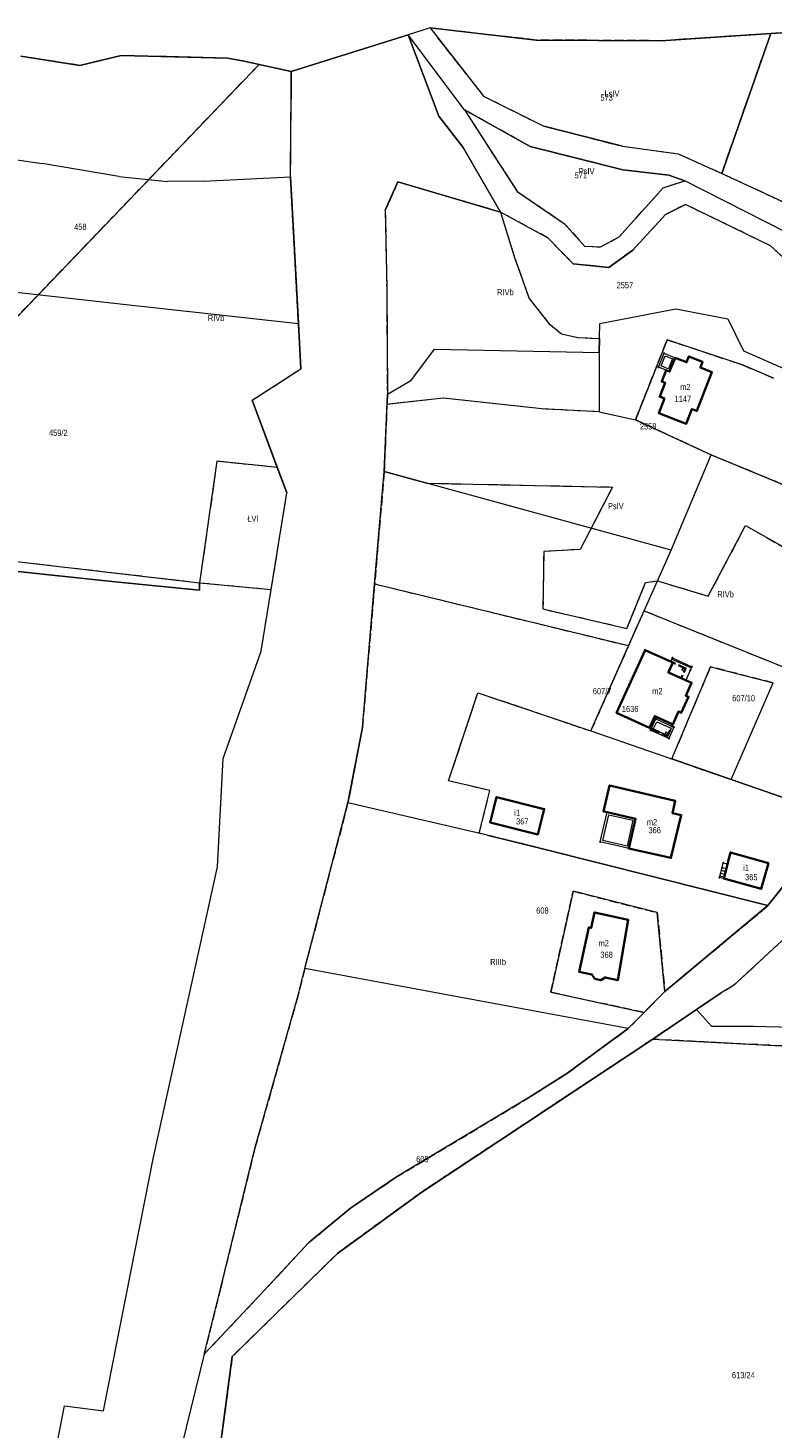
# Model space of a CAD drawing. Header units: metres. Extents: x 7496145 to 7500200, y 5498500 to 5502080.
# Tile 139 of 202: x 7498358 to 7498539, y 5501194 to 5501534. Entities that reach past the tile are written whole.
import ezdxf
from ezdxf.enums import TextEntityAlignment as Align

# ---------------------------------------------------------------- set-up
doc = ezdxf.new("R2010")
doc.units = ezdxf.units.M
doc.header["$MEASUREMENT"] = 0
for name, pattern in [('2.25_0.75', [3, 2.25, -0.75]), ('219-1000', [0]), ('3.0_0.75', [3.75, 3, -0.75]), ('egug-1000', [0])]:
    doc.linetypes.add(name, pattern=pattern)
doc.layers.get('0').update_dxf_attribs({"color": 2, "linetype": 'CONTINUOUS', "lineweight": 5})
for name, color, linetype in [('209-oznaczenie konturu klasyfikacyjnego', 7, 'CONTINUOUS'), ('211-numer działki ewidencyjnej', 7, 'CONTINUOUS'), ('217-kontur klasyfikacyjny', 7, 'CONTINUOUS'), ('218-kontur użytku gruntowego', 7, 'CONTINUOUS'), ('219-działka ewidencyjna', 7, 'CONTINUOUS'), ('310-podpora', 7, 'CONTINUOUS'), ('312-budynek ewidencyjny', 7, 'CONTINUOUS'), ('312-oznaczenie budynku ewidencyjnego', 7, 'CONTINUOUS'), ('312-oznaczenie budynku ewidencyjnego-Atr117', 7, 'CONTINUOUS'), ('352-schody', 7, 'CONTINUOUS'), ('blok - nawis', 7, 'CONTINUOUS'), ('Punkt budynku', 7, 'CONTINUOUS'), ('taras', 7, 'CONTINUOUS')]:
    doc.layers.add(name, color=color, linetype=linetype)
doc.styles.get("Standard").update_dxf_attribs({"font": 'Working1250', "width": 0.75})

# ---------------------------------------------------------------- blocks, each defined once
blk = doc.blocks.new('PUNKTBUD')
at = {"color": 0}
blk.add_circle((0, 0), 0.09, dxfattribs=at)

msp = doc.modelspace()

# ---------------------------------------------------------------- linework, layer by layer
at = {"layer": '217-kontur klasyfikacyjny', "color": 3, "linetype": '2.25_0.75', "lineweight": 18, "flags": 128}
for points in [[(7498455.63, 5501534.15), (7498468.58, 5501517.63)], [(7498470.05, 5501532.51), (7498455.63, 5501534.15)], [(7498481.38, 5501531.23), (7498470.05, 5501532.51)], [(7498511.67, 5501531.06), (7498481.38, 5501531.23)], [(7498521.19, 5501531.68), (7498511.67, 5501531.06)], [(7498538.36, 5501532.8), (7498521.19, 5501531.68)], [(7498526.45, 5501498.87), (7498538.36, 5501532.8)], [(7498546.66, 5501533.34), (7498538.36, 5501532.8)], [(7498380.68, 5501527.47), (7498370.62, 5501525.07)], [(7498406.57, 5501526.81), (7498380.68, 5501527.47)], [(7498414.13, 5501525.3), (7498348.84, 5501457.25)], [(7498370.62, 5501525.07), (7498356.32, 5501527.29)], [(7498410.51, 5501526.07), (7498406.57, 5501526.81)], [(7498414.13, 5501525.3), (7498410.51, 5501526.07)], [(7498421.91, 5501523.63), (7498414.13, 5501525.3)], [(7498421.93, 5501516.88), (7498421.91, 5501523.63)], [(7498468.58, 5501517.63), (7498483.24, 5501510.32)], [(7498421.88, 5501510.48), (7498421.93, 5501516.88)], [(7498464, 5501514.29), (7498476.76, 5501494.5)], [(7498479.92, 5501505.39), (7498464, 5501514.29)], [(7498421.78, 5501497.99), (7498421.88, 5501510.48)], [(7498483.24, 5501510.32), (7498502.39, 5501505.45)], [(7498502.47, 5501499.69), (7498479.92, 5501505.39)], [(7498502.39, 5501505.45), (7498515.85, 5501503.6)], [(7498515.85, 5501503.6), (7498526.45, 5501498.87)], [(7498423.68, 5501462.45), (7498421.78, 5501497.99)], [(7498447.81, 5501496.78), (7498444.77, 5501489.93)], [(7498472.71, 5501489.47), (7498447.81, 5501496.78)], [(7498513.59, 5501498.44), (7498502.47, 5501499.69)], [(7498512.26, 5501495.39), (7498517.47, 5501497.06)], [(7498517.47, 5501497.06), (7498513.59, 5501498.44)], [(7498526.45, 5501498.87), (7498547.36, 5501489.17)], [(7498476.76, 5501494.5), (7498488.28, 5501486.64)], [(7498501.56, 5501483.46), (7498512.26, 5501495.39)], [(7498444.77, 5501489.93), (7498445.11, 5501471.12)], [(7498517.61, 5501491.33), (7498512.82, 5501488.86)], [(7498538.31, 5501481.28), (7498517.61, 5501491.33)], [(7498472.71, 5501489.47), (7498476.07, 5501478.71)], [(7498484.34, 5501483.16), (7498472.71, 5501489.47)], [(7498488.28, 5501486.64), (7498493.1, 5501481.23)], [(7498512.82, 5501488.86), (7498504.84, 5501480.23)], [(7498490.37, 5501476.88), (7498484.34, 5501483.16)], [(7498497.04, 5501481.01), (7498501.56, 5501483.46)], [(7498493.1, 5501481.23), (7498497.04, 5501481.01)], [(7498504.84, 5501480.23), (7498499.06, 5501476.05)], [(7498543.57, 5501476.41), (7498538.31, 5501481.28)], [(7498476.07, 5501478.71), (7498479.68, 5501468.51)], [(7498499.06, 5501476.05), (7498490.37, 5501476.88)], [(7498445.11, 5501471.12), (7498445.28, 5501445.21)], [(7498479.68, 5501468.51), (7498484.51, 5501462.43)], [(7498424.27, 5501451.43), (7498423.68, 5501462.45)], [(7498484.51, 5501462.43), (7498487.53, 5501459.88)], [(7498487.53, 5501459.88), (7498491.54, 5501459.02)], [(7498491.54, 5501459.02), (7498496.77, 5501458.76)], [(7498496.77, 5501458.76), (7498496.71, 5501455.41)], [(7498505.51, 5501439.08), (7498513.21, 5501458.48)], [(7498513.21, 5501458.48), (7498531.64, 5501452.33)], [(7498496.71, 5501455.41), (7498496.71, 5501441)], [(7498412.48, 5501443.84), (7498424.27, 5501451.43)], [(7498531.64, 5501452.33), (7498539.03, 5501449.19)], [(7498418.56, 5501427.47), (7498412.48, 5501443.84)], [(7498445.18, 5501442.8), (7498444.52, 5501426.5)], [(7498445.28, 5501445.21), (7498445.18, 5501442.8)], [(7498458.86, 5501444.3), (7498445.18, 5501442.8)], [(7498482.8, 5501441.68), (7498458.86, 5501444.3)], [(7498496.71, 5501441), (7498482.8, 5501441.68)], [(7498496.71, 5501441), (7498505.51, 5501439.08)], [(7498523.91, 5501430.51), (7498505.51, 5501439.08)], [(7498403.91, 5501428.98), (7498399.69, 5501399.51)], [(7498418.56, 5501427.47), (7498403.91, 5501428.98)], [(7498551.08, 5501419.32), (7498523.91, 5501430.51)], [(7498420.86, 5501421.29), (7498418.56, 5501427.47)], [(7498444.52, 5501426.5), (7498442.18, 5501399.15)], [(7498444.52, 5501426.5), (7498454.85, 5501423.67)], [(7498454.85, 5501423.67), (7498499.91, 5501422.73)], [(7498499.91, 5501422.73), (7498492.08, 5501407.6)], [(7498417.1, 5501397.87), (7498420.86, 5501421.29)], [(7498523.19, 5501396.25), (7498532.24, 5501413.36)], [(7498532.24, 5501413.36), (7498544.85, 5501406.24)], [(7498314.89, 5501409.36), (7498399.69, 5501399.51)], [(7498326.59, 5501405.34), (7498379.18, 5501399.75)], [(7498483.25, 5501407.05), (7498483.03, 5501393.15)], [(7498492.08, 5501407.6), (7498483.25, 5501407.05)], [(7498379.18, 5501399.75), (7498399.68, 5501397.72)], [(7498399.68, 5501397.72), (7498399.69, 5501399.51)], [(7498399.69, 5501399.51), (7498417.1, 5501397.87)], [(7498442.18, 5501399.15), (7498439.21, 5501364.39)], [(7498503.83, 5501384.16), (7498442.18, 5501399.15)], [(7498503.43, 5501388.41), (7498507.96, 5501399.56)], [(7498507.96, 5501399.56), (7498510.83, 5501399.95)], [(7498510.83, 5501399.95), (7498523.19, 5501396.25)], [(7498483.03, 5501393.15), (7498503.43, 5501388.41)], [(7498503.83, 5501384.16), (7498507.61, 5501392.69)], [(7498507.61, 5501392.69), (7498563.29, 5501370.24)], [(7498494.69, 5501363.53), (7498503.83, 5501384.16)], [(7498523.69, 5501379.1), (7498514.3, 5501356.74)], [(7498538.94, 5501375.22), (7498523.69, 5501379.1)], [(7498460.15, 5501351.44), (7498467.25, 5501372.8)], [(7498467.25, 5501372.8), (7498494.69, 5501363.53)], [(7498439.21, 5501364.39), (7498435.71, 5501346.08)], [(7498514.3, 5501356.74), (7498528.71, 5501351.75)], [(7498470.17, 5501349.04), (7498460.15, 5501351.44)], [(7498528.71, 5501351.75), (7498554.86, 5501342.71)], [(7498467.58, 5501338.73), (7498470.17, 5501349.04)], [(7498435.71, 5501346.08), (7498425.2, 5501305.89)], [(7498469.53, 5501338.22), (7498467.58, 5501338.73)], [(7498482.58, 5501334.99), (7498469.53, 5501338.22)], [(7498523.78, 5501324.62), (7498482.58, 5501334.99)], [(7498484.97, 5501300.12), (7498490.38, 5501324.62)], [(7498490.38, 5501324.62), (7498510.8, 5501319.43)], [(7498537.66, 5501321.13), (7498523.78, 5501324.62)], [(7498512.63, 5501300.27), (7498537.66, 5501321.13)], [(7498510.8, 5501319.43), (7498512.63, 5501300.27)], [(7498545.28, 5501316.46), (7498529.28, 5501301.73)], [(7498425.2, 5501305.89), (7498423.51, 5501299.04)], [(7498507.58, 5501295.17), (7498484.97, 5501300.12)], [(7498526.33, 5501299.95), (7498520.29, 5501295.88)], [(7498529.28, 5501301.73), (7498526.33, 5501299.95)], [(7498423.51, 5501299.04), (7498413.11, 5501262.17)], [(7498503.73, 5501291.28), (7498507.58, 5501295.17)], [(7498520.29, 5501295.88), (7498509.69, 5501288.71)], [(7498488.85, 5501280.37), (7498503.73, 5501291.28)], [(7498509.69, 5501288.71), (7498453.61, 5501251.6)], [(7498547.18, 5501286.76), (7498509.69, 5501288.71)], [(7498479.39, 5501274.39), (7498488.85, 5501280.37)], [(7498447.26, 5501255.11), (7498479.39, 5501274.39)], [(7498413.11, 5501262.17), (7498404.81, 5501228.48)], [(7498436.36, 5501247.73), (7498447.26, 5501255.11)], [(7498453.61, 5501251.6), (7498433.14, 5501236.71)], [(7498426.22, 5501239.35), (7498436.36, 5501247.73)], [(7498414.26, 5501226.47), (7498426.22, 5501239.35)], [(7498433.14, 5501236.71), (7498407.62, 5501211.67)], [(7498404.81, 5501228.48), (7498400.81, 5501212.27)], [(7498400.81, 5501212.27), (7498414.26, 5501226.47)], [(7498407.62, 5501211.67), (7498397.49, 5501135.35)]]:
    msp.add_lwpolyline(points, dxfattribs=at)
at = {"layer": '218-kontur użytku gruntowego', "color": 3, "linetype": 'egug-1000', "lineweight": 18, "flags": 128}
for points in [[(7498455.63, 5501534.15), (7498450.33, 5501532.5)], [(7498455.63, 5501534.15), (7498468.58, 5501517.63)], [(7498470.05, 5501532.51), (7498455.63, 5501534.15)], [(7498450.33, 5501532.5), (7498421.91, 5501523.63)], [(7498457.74, 5501512.75), (7498450.33, 5501532.5)], [(7498464, 5501514.29), (7498450.33, 5501532.5)], [(7498481.38, 5501531.23), (7498470.05, 5501532.51)], [(7498511.67, 5501531.06), (7498481.38, 5501531.23)], [(7498521.19, 5501531.68), (7498511.67, 5501531.06)], [(7498538.36, 5501532.8), (7498521.19, 5501531.68)], [(7498538.36, 5501532.8), (7498526.45, 5501498.87)], [(7498546.66, 5501533.34), (7498538.36, 5501532.8)], [(7498380.68, 5501527.47), (7498370.62, 5501525.07)], [(7498406.57, 5501526.81), (7498380.68, 5501527.47)], [(7498414.13, 5501525.3), (7498348.84, 5501457.25)], [(7498370.62, 5501525.07), (7498356.32, 5501527.29)], [(7498410.51, 5501526.07), (7498406.57, 5501526.81)], [(7498414.13, 5501525.3), (7498410.51, 5501526.07)], [(7498421.91, 5501523.63), (7498414.13, 5501525.3)], [(7498421.93, 5501516.88), (7498421.91, 5501523.63)], [(7498468.58, 5501517.63), (7498483.24, 5501510.32)], [(7498421.88, 5501510.48), (7498421.93, 5501516.88)], [(7498464, 5501514.29), (7498476.76, 5501494.5)], [(7498479.92, 5501505.39), (7498464, 5501514.29)], [(7498421.78, 5501497.99), (7498421.88, 5501510.48)], [(7498463.64, 5501505.13), (7498457.74, 5501512.75)], [(7498483.24, 5501510.32), (7498502.39, 5501505.45)], [(7498472.71, 5501489.47), (7498463.64, 5501505.13)], [(7498502.47, 5501499.69), (7498479.92, 5501505.39)], [(7498502.39, 5501505.45), (7498515.85, 5501503.6)], [(7498515.85, 5501503.6), (7498526.45, 5501498.87)], [(7498423.68, 5501462.45), (7498421.78, 5501497.99)], [(7498447.81, 5501496.78), (7498444.77, 5501489.93)], [(7498472.71, 5501489.47), (7498447.81, 5501496.78)], [(7498513.59, 5501498.44), (7498502.47, 5501499.69)], [(7498512.26, 5501495.39), (7498517.47, 5501497.06)], [(7498517.47, 5501497.06), (7498513.59, 5501498.44)], [(7498542.16, 5501484.51), (7498517.47, 5501497.06)], [(7498526.45, 5501498.87), (7498547.36, 5501489.17)], [(7498476.76, 5501494.5), (7498488.28, 5501486.64)], [(7498501.56, 5501483.46), (7498512.26, 5501495.39)], [(7498444.77, 5501489.93), (7498445.11, 5501471.12)], [(7498517.61, 5501491.33), (7498512.82, 5501488.86)], [(7498538.31, 5501481.28), (7498517.61, 5501491.33)], [(7498472.71, 5501489.47), (7498476.07, 5501478.71)], [(7498484.34, 5501483.16), (7498472.71, 5501489.47)], [(7498488.28, 5501486.64), (7498493.1, 5501481.23)], [(7498512.82, 5501488.86), (7498504.84, 5501480.23)], [(7498490.37, 5501476.88), (7498484.34, 5501483.16)], [(7498497.04, 5501481.01), (7498501.56, 5501483.46)], [(7498493.1, 5501481.23), (7498497.04, 5501481.01)], [(7498504.84, 5501480.23), (7498499.06, 5501476.05)], [(7498543.57, 5501476.41), (7498538.31, 5501481.28)], [(7498476.07, 5501478.71), (7498479.68, 5501468.51)], [(7498499.06, 5501476.05), (7498490.37, 5501476.88)], [(7498445.11, 5501471.12), (7498445.28, 5501445.21)], [(7498479.68, 5501468.51), (7498484.51, 5501462.43)], [(7498424.27, 5501451.43), (7498423.68, 5501462.45)], [(7498484.51, 5501462.43), (7498487.53, 5501459.88)], [(7498487.53, 5501459.88), (7498491.54, 5501459.02)], [(7498491.54, 5501459.02), (7498496.77, 5501458.76)], [(7498496.77, 5501458.76), (7498496.71, 5501455.41)], [(7498513.21, 5501458.48), (7498505.51, 5501439.08)], [(7498531.64, 5501452.33), (7498513.21, 5501458.48)], [(7498496.71, 5501455.41), (7498496.71, 5501441)], [(7498412.48, 5501443.84), (7498424.27, 5501451.43)], [(7498539.03, 5501449.19), (7498531.64, 5501452.33)], [(7498418.56, 5501427.47), (7498412.48, 5501443.84)], [(7498445.18, 5501442.8), (7498444.52, 5501426.5)], [(7498445.28, 5501445.21), (7498445.18, 5501442.8)], [(7498458.86, 5501444.3), (7498445.18, 5501442.8)], [(7498482.8, 5501441.68), (7498458.86, 5501444.3)], [(7498496.71, 5501441), (7498482.8, 5501441.68)], [(7498496.71, 5501441), (7498505.51, 5501439.08)], [(7498505.51, 5501439.08), (7498523.91, 5501430.51)], [(7498403.91, 5501428.98), (7498399.69, 5501399.51)], [(7498418.56, 5501427.47), (7498403.91, 5501428.98)], [(7498523.91, 5501430.51), (7498551.08, 5501419.32)], [(7498420.86, 5501421.29), (7498418.56, 5501427.47)], [(7498442.18, 5501399.15), (7498444.52, 5501426.5)], [(7498444.52, 5501426.5), (7498454.85, 5501423.67)], [(7498454.85, 5501423.67), (7498499.91, 5501422.73)], [(7498499.91, 5501422.73), (7498492.08, 5501407.6)], [(7498417.1, 5501397.87), (7498420.86, 5501421.29)], [(7498523.19, 5501396.25), (7498532.24, 5501413.36)], [(7498532.24, 5501413.36), (7498544.85, 5501406.24)], [(7498314.89, 5501409.36), (7498399.69, 5501399.51)], [(7498379.18, 5501399.75), (7498326.59, 5501405.34)], [(7498483.25, 5501407.05), (7498483.03, 5501393.15)], [(7498492.08, 5501407.6), (7498483.25, 5501407.05)], [(7498399.68, 5501397.72), (7498379.18, 5501399.75)], [(7498399.69, 5501399.51), (7498399.68, 5501397.72)], [(7498399.69, 5501399.51), (7498417.1, 5501397.87)], [(7498439.21, 5501364.39), (7498442.18, 5501399.15)], [(7498503.83, 5501384.16), (7498442.18, 5501399.15)], [(7498503.43, 5501388.41), (7498507.96, 5501399.56)], [(7498507.96, 5501399.56), (7498510.83, 5501399.95)], [(7498510.83, 5501399.95), (7498523.19, 5501396.25)], [(7498414.61, 5501382.86), (7498417.1, 5501397.87)], [(7498483.03, 5501393.15), (7498503.43, 5501388.41)], [(7498503.83, 5501384.16), (7498507.61, 5501392.69)], [(7498507.61, 5501392.69), (7498563.29, 5501370.24)], [(7498405.44, 5501356.83), (7498414.61, 5501382.86)], [(7498494.69, 5501363.53), (7498503.83, 5501384.16)], [(7498514.3, 5501356.74), (7498523.69, 5501379.1)], [(7498523.69, 5501379.1), (7498538.94, 5501375.22)], [(7498460.15, 5501351.44), (7498467.25, 5501372.8)], [(7498467.25, 5501372.8), (7498494.69, 5501363.53)], [(7498435.71, 5501346.08), (7498439.21, 5501364.39)], [(7498404.02, 5501330.52), (7498405.44, 5501356.83)], [(7498528.71, 5501351.75), (7498514.3, 5501356.74)], [(7498470.17, 5501349.04), (7498460.15, 5501351.44)], [(7498554.86, 5501342.71), (7498528.71, 5501351.75)], [(7498467.58, 5501338.73), (7498470.17, 5501349.04)], [(7498425.2, 5501305.89), (7498435.71, 5501346.08)], [(7498469.53, 5501338.22), (7498467.58, 5501338.73)], [(7498482.58, 5501334.99), (7498469.53, 5501338.22)], [(7498523.78, 5501324.62), (7498482.58, 5501334.99)], [(7498388.5, 5501260.11), (7498404.02, 5501330.52)], [(7498546.99, 5501332.84), (7498537.66, 5501321.13)], [(7498490.38, 5501324.62), (7498484.97, 5501300.12)], [(7498510.8, 5501319.43), (7498490.38, 5501324.62)], [(7498537.66, 5501321.13), (7498523.78, 5501324.62)], [(7498537.66, 5501321.13), (7498512.63, 5501300.27)], [(7498512.63, 5501300.27), (7498510.8, 5501319.43)], [(7498545.28, 5501316.46), (7498529.28, 5501301.73)], [(7498423.51, 5501299.04), (7498425.2, 5501305.89)], [(7498484.97, 5501300.12), (7498507.58, 5501295.17)], [(7498507.58, 5501295.17), (7498512.63, 5501300.27)], [(7498526.33, 5501299.95), (7498520.29, 5501295.88)], [(7498529.28, 5501301.73), (7498526.33, 5501299.95)], [(7498413.11, 5501262.17), (7498423.51, 5501299.04)], [(7498507.58, 5501295.17), (7498503.73, 5501291.28)], [(7498520.29, 5501295.88), (7498509.69, 5501288.71)], [(7498503.73, 5501291.28), (7498488.85, 5501280.37)], [(7498509.69, 5501288.71), (7498453.61, 5501251.6)], [(7498509.69, 5501288.71), (7498547.18, 5501286.76)], [(7498488.85, 5501280.37), (7498479.39, 5501274.39)], [(7498479.39, 5501274.39), (7498447.26, 5501255.11)], [(7498376.38, 5501198.49), (7498388.5, 5501260.11)], [(7498404.81, 5501228.48), (7498413.11, 5501262.17)], [(7498447.26, 5501255.11), (7498436.36, 5501247.73)], [(7498453.61, 5501251.6), (7498433.14, 5501236.71)], [(7498436.36, 5501247.73), (7498426.22, 5501239.35)], [(7498426.22, 5501239.35), (7498414.26, 5501226.47)], [(7498433.14, 5501236.71), (7498407.62, 5501211.67)], [(7498400.81, 5501212.27), (7498404.81, 5501228.48)], [(7498414.26, 5501226.47), (7498400.81, 5501212.27)], [(7498400.81, 5501212.27), (7498395.36, 5501190.19)], [(7498407.62, 5501211.67), (7498397.49, 5501135.35)], [(7498356.96, 5501148.57), (7498366.88, 5501199.73)], [(7498366.88, 5501199.73), (7498376.38, 5501198.49)]]:
    msp.add_lwpolyline(points, dxfattribs=at)
at = {"layer": '219-działka ewidencyjna', "color": 3, "linetype": '219-1000', "lineweight": 18, "flags": 128}
for points in [[(7498455.63, 5501534.15), (7498450.33, 5501532.5)], [(7498455.63, 5501534.15), (7498468.58, 5501517.63)], [(7498455.63, 5501534.15), (7498481.38, 5501531.23)], [(7498421.91, 5501523.63), (7498450.33, 5501532.5)], [(7498464, 5501514.29), (7498450.33, 5501532.5)], [(7498450.33, 5501532.5), (7498457.74, 5501512.75)], [(7498481.38, 5501531.23), (7498511.67, 5501531.06)], [(7498511.67, 5501531.06), (7498538.36, 5501532.8)], [(7498526.45, 5501498.87), (7498538.36, 5501532.8)], [(7498538.36, 5501532.8), (7498546.66, 5501533.34)], [(7498370.62, 5501525.07), (7498380.68, 5501527.47)], [(7498380.68, 5501527.47), (7498406.57, 5501526.81)], [(7498356.32, 5501527.29), (7498370.62, 5501525.07)], [(7498406.57, 5501526.81), (7498410.51, 5501526.07)], [(7498410.51, 5501526.07), (7498421.91, 5501523.63)], [(7498421.91, 5501523.63), (7498421.93, 5501516.88)], [(7498468.58, 5501517.63), (7498483.24, 5501510.32)], [(7498421.78, 5501497.99), (7498421.93, 5501516.88)], [(7498464, 5501514.29), (7498479.92, 5501505.39)], [(7498464, 5501514.29), (7498476.76, 5501494.5)], [(7498457.74, 5501512.75), (7498463.64, 5501505.13)], [(7498502.39, 5501505.45), (7498483.24, 5501510.32)], [(7498463.64, 5501505.13), (7498472.71, 5501489.47)], [(7498479.92, 5501505.39), (7498502.47, 5501499.69)], [(7498502.39, 5501505.45), (7498515.85, 5501503.6)], [(7498515.85, 5501503.6), (7498526.45, 5501498.87)], [(7498347.93, 5501503.18), (7498361.49, 5501501.3)], [(7498380.12, 5501498.14), (7498361.49, 5501501.3)], [(7498380.12, 5501498.14), (7498391.88, 5501496.92)], [(7498400.57, 5501496.97), (7498391.88, 5501496.92)], [(7498400.57, 5501496.97), (7498421.78, 5501497.99)], [(7498421.78, 5501497.99), (7498423.68, 5501462.45)], [(7498444.77, 5501489.93), (7498447.81, 5501496.78)], [(7498447.81, 5501496.78), (7498472.71, 5501489.47)], [(7498502.47, 5501499.69), (7498513.59, 5501498.44)], [(7498512.26, 5501495.39), (7498517.47, 5501497.06)], [(7498513.59, 5501498.44), (7498517.47, 5501497.06)], [(7498542.16, 5501484.51), (7498517.47, 5501497.06)], [(7498526.45, 5501498.87), (7498547.36, 5501489.17)], [(7498476.76, 5501494.5), (7498488.28, 5501486.64)], [(7498501.56, 5501483.46), (7498512.26, 5501495.39)], [(7498444.77, 5501489.93), (7498445.11, 5501471.12)], [(7498512.82, 5501488.86), (7498517.61, 5501491.33)], [(7498538.31, 5501481.28), (7498517.61, 5501491.33)], [(7498484.34, 5501483.16), (7498472.71, 5501489.47)], [(7498488.28, 5501486.64), (7498493.1, 5501481.23)], [(7498504.84, 5501480.23), (7498512.82, 5501488.86)], [(7498490.37, 5501476.88), (7498484.34, 5501483.16)], [(7498497.04, 5501481.01), (7498501.56, 5501483.46)], [(7498493.1, 5501481.23), (7498497.04, 5501481.01)], [(7498499.06, 5501476.05), (7498504.84, 5501480.23)], [(7498538.31, 5501481.28), (7498543.57, 5501476.41)], [(7498490.37, 5501476.88), (7498499.06, 5501476.05)], [(7498350.82, 5501470.48), (7498380.4, 5501467.2)], [(7498445.11, 5501471.12), (7498445.28, 5501445.21)], [(7498380.4, 5501467.2), (7498423.68, 5501462.45)], [(7498496.84, 5501462.41), (7498515.31, 5501466)], [(7498515.31, 5501466), (7498527.91, 5501463.57)], [(7498527.91, 5501463.57), (7498531.76, 5501455.82)], [(7498423.68, 5501462.45), (7498424.27, 5501451.43)], [(7498496.71, 5501455.41), (7498496.84, 5501462.41)], [(7498451, 5501448.5), (7498456.73, 5501456.23)], [(7498456.73, 5501456.23), (7498496.71, 5501455.41)], [(7498531.76, 5501455.82), (7498548.7, 5501448.38)], [(7498412.48, 5501443.84), (7498424.27, 5501451.43)], [(7498451, 5501448.5), (7498445.28, 5501445.21)], [(7498412.48, 5501443.84), (7498420.86, 5501421.29)], [(7498444.52, 5501426.5), (7498445.28, 5501445.21)], [(7498514.14, 5501407.4), (7498523.91, 5501430.51)], [(7498523.91, 5501430.51), (7498555.66, 5501417.44)], [(7498439.21, 5501364.39), (7498444.52, 5501426.5)], [(7498514.14, 5501407.4), (7498444.52, 5501426.5)], [(7498417.1, 5501397.87), (7498420.86, 5501421.29)], [(7498314.89, 5501409.36), (7498399.69, 5501399.51)], [(7498326.59, 5501405.34), (7498379.18, 5501399.75)], [(7498507.61, 5501392.69), (7498514.14, 5501407.4)], [(7498379.18, 5501399.75), (7498399.68, 5501397.72)], [(7498399.68, 5501397.72), (7498399.69, 5501399.51)], [(7498399.69, 5501399.51), (7498417.1, 5501397.87)], [(7498414.61, 5501382.86), (7498417.1, 5501397.87)], [(7498494.69, 5501363.53), (7498507.61, 5501392.69)], [(7498507.61, 5501392.69), (7498563.29, 5501370.24)], [(7498405.44, 5501356.83), (7498414.61, 5501382.86)], [(7498528.71, 5501351.75), (7498538.94, 5501375.22)], [(7498439.21, 5501364.39), (7498435.71, 5501346.08)], [(7498494.69, 5501363.53), (7498528.71, 5501351.75)], [(7498404.02, 5501330.52), (7498405.44, 5501356.83)], [(7498528.71, 5501351.75), (7498554.86, 5501342.71)], [(7498425.2, 5501305.89), (7498435.71, 5501346.08)], [(7498469.53, 5501338.22), (7498435.71, 5501346.08)], [(7498537.66, 5501321.13), (7498554.86, 5501342.71)], [(7498469.53, 5501338.22), (7498482.58, 5501334.99)], [(7498482.58, 5501334.99), (7498537.66, 5501321.13)], [(7498388.5, 5501260.11), (7498404.02, 5501330.52)], [(7498512.63, 5501300.27), (7498537.66, 5501321.13)], [(7498529.28, 5501301.73), (7498545.28, 5501316.46)], [(7498423.51, 5501299.04), (7498425.2, 5501305.89)], [(7498503.73, 5501291.28), (7498425.2, 5501305.89)], [(7498503.73, 5501291.28), (7498512.63, 5501300.27)], [(7498520.29, 5501295.88), (7498526.33, 5501299.95)], [(7498529.28, 5501301.73), (7498526.33, 5501299.95)], [(7498413.11, 5501262.17), (7498423.51, 5501299.04)], [(7498509.69, 5501288.71), (7498520.29, 5501295.88)], [(7498520.29, 5501295.88), (7498523.98, 5501291.9)], [(7498488.85, 5501280.37), (7498503.73, 5501291.28)], [(7498523.98, 5501291.9), (7498534.18, 5501291.86)], [(7498534.18, 5501291.86), (7498549.95, 5501291.45)], [(7498453.61, 5501251.6), (7498509.69, 5501288.71)], [(7498509.69, 5501288.71), (7498547.18, 5501286.76)], [(7498479.39, 5501274.39), (7498488.85, 5501280.37)], [(7498479.39, 5501274.39), (7498447.26, 5501255.11)], [(7498376.38, 5501198.49), (7498388.5, 5501260.11)], [(7498404.81, 5501228.48), (7498413.11, 5501262.17)], [(7498436.36, 5501247.73), (7498447.26, 5501255.11)], [(7498433.14, 5501236.71), (7498453.61, 5501251.6)], [(7498426.22, 5501239.35), (7498436.36, 5501247.73)], [(7498414.26, 5501226.47), (7498426.22, 5501239.35)], [(7498407.62, 5501211.67), (7498433.14, 5501236.71)], [(7498400.81, 5501212.27), (7498404.81, 5501228.48)], [(7498400.81, 5501212.27), (7498414.26, 5501226.47)], [(7498400.81, 5501212.27), (7498395.36, 5501190.19)], [(7498397.49, 5501135.35), (7498407.62, 5501211.67)], [(7498356.96, 5501148.57), (7498366.88, 5501199.73)], [(7498366.88, 5501199.73), (7498376.38, 5501198.49)]]:
    msp.add_lwpolyline(points, dxfattribs=at)
at = {"layer": '310-podpora', "color": 7, "linetype": 'Continuous', "lineweight": 18, "flags": 128}
for points in [[(7498517.12, 5501378.96), (7498517.67, 5501378.71), (7498517.42, 5501378.15), (7498516.87, 5501378.4)], [(7498513.26, 5501362.37), (7498513.52, 5501362.91), (7498512.97, 5501363.18), (7498512.71, 5501362.64)]]:
    msp.add_lwpolyline(points, close=True, dxfattribs=at)
at = {"layer": '312-budynek ewidencyjny', "color": 7, "linetype": 'Continuous', "lineweight": 35, "flags": 128}
for points in [[(7498513.79, 5501450.78), (7498515.11, 5501454.09)], [(7498515.11, 5501454.09), (7498517.93, 5501453.03)], [(7498517.93, 5501453.03), (7498518.45, 5501454.42)], [(7498518.45, 5501454.42), (7498521.79, 5501453.13)], [(7498521.79, 5501453.13), (7498521.27, 5501451.74)], [(7498511.91, 5501448.32), (7498512.99, 5501451.07)], [(7498512.99, 5501451.07), (7498513.79, 5501450.78)], [(7498524.04, 5501450.63), (7498520.38, 5501441.2)], [(7498521.27, 5501451.74), (7498524.04, 5501450.63)], [(7498511.4, 5501444.67), (7498512.71, 5501448)], [(7498512.71, 5501448), (7498511.91, 5501448.32)], [(7498511.19, 5501440.69), (7498512.52, 5501444.24)], [(7498512.52, 5501444.24), (7498511.4, 5501444.67)], [(7498517.82, 5501438.11), (7498511.19, 5501440.69)], [(7498519.21, 5501441.61), (7498517.82, 5501438.11)], [(7498520.38, 5501441.2), (7498519.21, 5501441.61)], [(7498500.93, 5501367.92), (7498507.82, 5501383.17)], [(7498507.82, 5501383.17), (7498514.58, 5501380.11)], [(7498514.58, 5501380.11), (7498513.5, 5501377.73)], [(7498513.5, 5501377.73), (7498519.13, 5501375.19)], [(7498519.13, 5501375.19), (7498517.73, 5501372.09)], [(7498518.36, 5501371.8), (7498516.61, 5501367.95)], [(7498517.73, 5501372.09), (7498518.36, 5501371.8)], [(7498508.92, 5501364.31), (7498500.93, 5501367.92)], [(7498515.96, 5501368.22), (7498514.57, 5501365.12)], [(7498516.61, 5501367.95), (7498515.96, 5501368.22)], [(7498510.17, 5501367.1), (7498508.92, 5501364.31)], [(7498514.57, 5501365.12), (7498510.17, 5501367.1)], [(7498470.22, 5501341.32), (7498471.76, 5501347.48)], [(7498471.76, 5501347.48), (7498483.37, 5501344.58)], [(7498497.77, 5501344), (7498499.21, 5501350.28)], [(7498499.21, 5501350.28), (7498515.18, 5501346.58)], [(7498483.37, 5501344.58), (7498481.82, 5501338.42)], [(7498498.66, 5501343.8), (7498497.77, 5501344)], [(7498515.18, 5501346.58), (7498514.52, 5501343.57)], [(7498481.82, 5501338.42), (7498470.22, 5501341.32)], [(7498505.49, 5501342.22), (7498498.66, 5501343.8)], [(7498503.87, 5501334.99), (7498505.49, 5501342.22)], [(7498516.6, 5501343.08), (7498514.11, 5501332.74)], [(7498514.52, 5501343.57), (7498516.6, 5501343.08)], [(7498514.11, 5501332.74), (7498503.87, 5501334.99)], [(7498527.85, 5501331.25), (7498528.57, 5501334.03)], [(7498528.57, 5501334.03), (7498537.76, 5501331.46)], [(7498527.58, 5501330.15), (7498527.85, 5501331.25)], [(7498537.76, 5501331.46), (7498536.02, 5501325.18)], [(7498526.94, 5501327.68), (7498527.58, 5501330.15)], [(7498536.02, 5501325.18), (7498526.94, 5501327.68)], [(7498494.77, 5501315.73), (7498495.57, 5501319.45)], [(7498495.57, 5501319.45), (7498503.73, 5501317.68)], [(7498503.73, 5501317.68), (7498501.2, 5501303.04)], [(7498491.87, 5501305.05), (7498494.21, 5501315.85)], [(7498494.21, 5501315.85), (7498494.77, 5501315.73)], [(7498494.93, 5501304.39), (7498491.87, 5501305.05)], [(7498495.65, 5501303.34), (7498494.93, 5501304.39)], [(7498497.07, 5501303.03), (7498495.65, 5501303.34)], [(7498498.14, 5501303.7), (7498497.07, 5501303.03)], [(7498501.2, 5501303.04), (7498498.14, 5501303.7)]]:
    msp.add_lwpolyline(points, dxfattribs=at)
at = {"layer": '352-schody', "color": 7, "linetype": 'Continuous', "lineweight": 18, "flags": 128}
for points in [[(7498514.06, 5501380.35), (7498514.48, 5501381.27), (7498519.21, 5501379.13), (7498518.79, 5501378.2), (7498517.71, 5501375.83), (7498513.5, 5501377.73), (7498514.58, 5501380.11)], [(7498514.06, 5501380.35), (7498514.48, 5501381.27), (7498519.21, 5501379.13), (7498518.79, 5501378.2), (7498517.71, 5501375.83), (7498513.5, 5501377.73), (7498514.58, 5501380.11)], [(7498525.91, 5501327.94), (7498526.55, 5501330.42), (7498526.83, 5501331.53), (7498527.85, 5501331.25), (7498527.58, 5501330.15), (7498526.94, 5501327.68)], [(7498525.91, 5501327.94), (7498526.55, 5501330.42), (7498526.83, 5501331.53), (7498527.85, 5501331.25), (7498527.58, 5501330.15), (7498526.94, 5501327.68)]]:
    msp.add_lwpolyline(points, close=True, dxfattribs=at)
for points in [[(7498514.33, 5501380.95), (7498519.07, 5501378.81)], [(7498527.55, 5501330.05), (7498526.52, 5501330.31)], [(7498527.03, 5501328.01), (7498526, 5501328.28)], [(7498527.2, 5501328.69), (7498526.17, 5501328.96)], [(7498527.38, 5501329.37), (7498526.35, 5501329.63)]]:
    msp.add_lwpolyline(points, dxfattribs=at)
at = {"layer": 'blok - nawis', "color": 7, "linetype": '3.0_0.75', "lineweight": 35, "flags": 128}
for points in [[(7498516.6, 5501376.33), (7498513.5, 5501377.73), (7498514.58, 5501380.11), (7498517.68, 5501378.71)], [(7498514.57, 5501365.12), (7498510.17, 5501367.1), (7498508.92, 5501364.31), (7498513.32, 5501362.33)]]:
    msp.add_lwpolyline(points, close=True, dxfattribs=at)
at = {"layer": 'taras', "color": 0, "lineweight": 18}
for p, q in [((7498511.11, 5501451.85), (7498512.44, 5501455.19)), ((7498511.76, 5501452.12), (7498512.72, 5501454.54)), ((7498512.44, 5501455.19), (7498515.11, 5501454.09)), ((7498512.72, 5501454.54), (7498514.46, 5501453.82)), ((7498514.46, 5501453.82), (7498513.51, 5501451.41)), ((7498515.11, 5501454.09), (7498513.79, 5501450.78)), ((7498512.99, 5501451.07), (7498511.11, 5501451.85)), ((7498513.17, 5501451.54), (7498511.76, 5501452.12)), ((7498513.79, 5501450.78), (7498512.99, 5501451.07)), ((7498513.51, 5501451.41), (7498513.17, 5501451.54)), ((7498509.18, 5501363.68), (7498510.42, 5501366.44)), ((7498509.84, 5501363.93), (7498510.67, 5501365.78)), ((7498510.42, 5501366.44), (7498514.83, 5501364.45)), ((7498510.67, 5501365.78), (7498514.17, 5501364.2)), ((7498514.17, 5501364.2), (7498513.34, 5501362.35)), ((7498514.83, 5501364.45), (7498513.59, 5501361.69)), ((7498513.59, 5501361.69), (7498509.18, 5501363.68)), ((7498513.34, 5501362.35), (7498509.84, 5501363.93)), ((7498496.97, 5501336.58), (7498498.66, 5501343.8)), ((7498497.57, 5501336.95), (7498499.03, 5501343.2)), ((7498498.66, 5501343.8), (7498505.49, 5501342.22)), ((7498499.03, 5501343.2), (7498504.89, 5501341.84)), ((7498504.89, 5501341.84), (7498503.49, 5501335.59)), ((7498505.49, 5501342.22), (7498503.87, 5501334.99)), ((7498503.87, 5501334.99), (7498496.97, 5501336.58)), ((7498503.49, 5501335.59), (7498497.57, 5501336.95))]:
    msp.add_line(p, q, dxfattribs=at)

# ---------------------------------------------------------------- block references
at = {"layer": 'Punkt budynku', "color": 5, "linetype": 'Continuous', "lineweight": 13}
for p in [(7498512.44, 5501455.19), (7498515.11, 5501454.09), (7498517.93, 5501453.03), (7498518.45, 5501454.42), (7498521.79, 5501453.13), (7498511.11, 5501451.85), (7498512.99, 5501451.07), (7498513.79, 5501450.78), (7498521.27, 5501451.74), (7498524.04, 5501450.63), (7498511.91, 5501448.32), (7498512.71, 5501448), (7498511.4, 5501444.67), (7498512.52, 5501444.24), (7498511.19, 5501440.69), (7498519.21, 5501441.61), (7498520.38, 5501441.2), (7498517.82, 5501438.11), (7498507.82, 5501383.17), (7498514.48, 5501381.27), (7498513.5, 5501377.73), (7498514.06, 5501380.35), (7498514.58, 5501380.11), (7498516.87, 5501378.4), (7498517.12, 5501378.96), (7498517.42, 5501378.15), (7498517.67, 5501378.71), (7498517.68, 5501378.71), (7498518.79, 5501378.2), (7498519.21, 5501379.13), (7498516.6, 5501376.33), (7498517.71, 5501375.83), (7498519.13, 5501375.19), (7498517.73, 5501372.09), (7498518.36, 5501371.8), (7498500.93, 5501367.92), (7498515.96, 5501368.22), (7498516.61, 5501367.95), (7498508.92, 5501364.31), (7498510.17, 5501367.1), (7498510.42, 5501366.44), (7498514.57, 5501365.12), (7498514.83, 5501364.45), (7498509.18, 5501363.68), (7498512.71, 5501362.64), (7498512.97, 5501363.18), (7498513.26, 5501362.37), (7498513.32, 5501362.33), (7498513.52, 5501362.91), (7498513.59, 5501361.69), (7498471.76, 5501347.48), (7498499.21, 5501350.28), (7498483.37, 5501344.58), (7498497.77, 5501344), (7498498.66, 5501343.8), (7498515.18, 5501346.58), (7498470.22, 5501341.32), (7498505.49, 5501342.22), (7498514.52, 5501343.57), (7498516.6, 5501343.08), (7498481.82, 5501338.42), (7498496.97, 5501336.58), (7498503.87, 5501334.99), (7498528.57, 5501334.03), (7498514.11, 5501332.74), (7498526.55, 5501330.42), (7498526.83, 5501331.53), (7498527.58, 5501330.15), (7498527.85, 5501331.25), (7498537.76, 5501331.46), (7498525.91, 5501327.94), (7498526.94, 5501327.68), (7498536.02, 5501325.18), (7498495.57, 5501319.45), (7498503.73, 5501317.68), (7498494.21, 5501315.85), (7498494.77, 5501315.73), (7498491.87, 5501305.05), (7498494.93, 5501304.39), (7498495.65, 5501303.34), (7498497.07, 5501303.03), (7498498.14, 5501303.7), (7498501.2, 5501303.04)]:
    msp.add_blockref('PUNKTBUD', p, dxfattribs=at)

# ---------------------------------------------------------------- texts
at = {"layer": '209-oznaczenie konturu klasyfikacyjnego', "color": 3, "linetype": 'Continuous', "lineweight": 18, "width": 0.79}
for s, p in [('LsIV', (7498498, 5501517.51)), ('PsIV', (7498491.74, 5501498.65)), ('RIVb', (7498471.92, 5501469.28)), ('RIVb', (7498401.69, 5501463.01)), ('PsIV', (7498498.83, 5501417.36)), ('ŁVI', (7498411.28, 5501414.32)), ('RIVb', (7498525.37, 5501395.96)), ('RIIIb', (7498470.24, 5501306.71))]:
    msp.add_text(s, height=1.5, dxfattribs=at).set_placement(p)
at = {"layer": '211-numer działki ewidencyjnej', "color": 3, "linetype": 'Continuous', "lineweight": 18, "width": 0.79}
for s, p in [('573', (7498497, 5501516.51)), ('571', (7498490.74, 5501497.65)), ('458', (7498369.24, 5501485.14)), ('2557', (7498500.92, 5501470.98)), ('459/2', (7498363.13, 5501435.15)), ('2558', (7498506.58, 5501436.7)), ('608', (7498481.41, 5501319.19)), ('609', (7498452.27, 5501258.83)), ('613/24', (7498528.93, 5501206.42))]:
    msp.add_text(s, height=1.5, dxfattribs=at).set_placement(p)
for s, p in [('607/7', (7498495.14, 5501373.94)), ('607/10', (7498528.99, 5501372.22))]:
    msp.add_text(s, height=1.5, dxfattribs=at).set_placement(p, align=Align.TOP_LEFT)
at = {"layer": '312-oznaczenie budynku ewidencyjnego', "color": 7, "linetype": 'Continuous', "lineweight": 18, "width": 0.79}
for s, p in [('1147', (7498515.01, 5501444.89)), ('367', (7498476.52, 5501342.34)), ('366', (7498508.66, 5501340.21)), ('365', (7498532.11, 5501328.79)), ('368', (7498496.98, 5501309.96))]:
    msp.add_text(s, height=1.5, dxfattribs=at).set_placement(p, align=Align.TOP_LEFT)
msp.add_text('1636', height=1.5, dxfattribs=at).set_placement((7498502.21, 5501368.11))
at = {"layer": '312-oznaczenie budynku ewidencyjnego-Atr117', "color": 7, "width": 0.9}
for s, p in [('m2', (7498517.62, 5501446.27)), ('i1', (7498476.8, 5501342.95)), ('i1', (7498532.35, 5501329.61)), ('m2', (7498497.8, 5501311.24))]:
    msp.add_text(s, height=1.5, dxfattribs=at).set_placement(p, align=Align.CENTER)
msp.add_text('m2', height=1.5, dxfattribs=at).set_placement((7498510.84, 5501373.18), align=Align.MIDDLE_CENTER)
msp.add_text('m2', height=1.5, dxfattribs=at).set_placement((7498508.26, 5501342.14), align=Align.TOP_LEFT)

doc.saveas('drawing.dxf')
